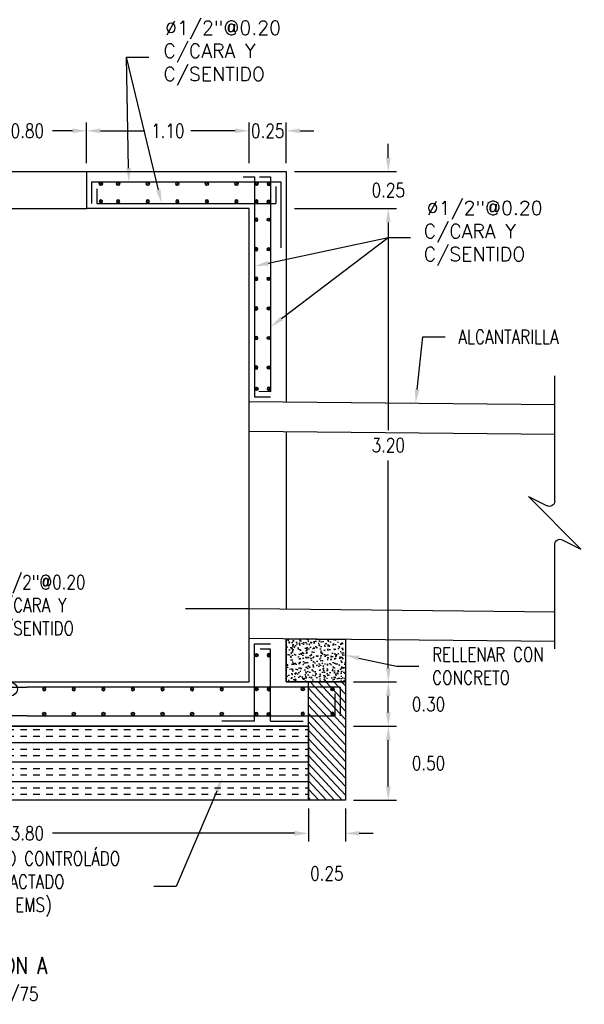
# Model space of a CAD drawing. Header units: metres. Extents: x 724738 to 725866, y 9150075 to 9151285.
# Tile 7 of 16: x 725844.11 to 725847.92, y 9150084.53 to 9150091.18. Entities that reach past the tile are written whole.
import ezdxf
from ezdxf import colors
from ezdxf.entities.mleader import LeaderData, LeaderLine
from ezdxf.enums import TextEntityAlignment as Align
from ezdxf.math import Vec2, Vec3

# ---------------------------------------------------------------- set-up
doc = ezdxf.new("R2010")
doc.units = ezdxf.units.M
doc.linetypes.add('DASHED', pattern=[0.75, 0.5, -0.25])
for name, color, linetype in [('02v', 2, 'Continuous'), ('08', 8, 'Continuous'), ('Acero', 7, 'Continuous'), ('AIR.A3_NOTAS', 7, 'Continuous'), ('AIR.A3_SUB-TITULOS', 4, 'Continuous'), ('AIR.A3_TITULOS', 6, 'Continuous'), ('Layer1 (.05)', 8, 'Continuous'), ('Layer2 (.10)', 1, 'Continuous'), ('Layer5 (.15)', 4, 'Continuous')]:
    doc.layers.add(name, color=color, linetype=linetype)
doc.styles.add('AIR-Simplex.(0.80)', font='simplex.shx', dxfattribs={"width": 0.8})
doc.styles.add('SIMPLEX', font='simplex.shx')
doc.dimstyles.new('AIR-75 (A3)_HORIZ', dxfattribs={"dimscale": 0.075, "dimtxt": 1.25, "dimasz": 1.25, "dimexe": 0.75, "dimexo": 0.75, "dimgap": 0.75, "dimtad": 0, "dimtih": 1, "dimtoh": 1, "dimzin": 1, "dimdsep": 46, "dimtxsty": 'AIR-Simplex.(0.80)', "dimcen": 0.75, "dimdle": 1.5, "dimclrd": 1, "dimclre": 1, "dimclrt": 7, "dimadec": 0, "dimazin": 0, "dimtfac": 1, "dimtofl": 0, "dimtmove": 2, "dimatfit": 3, "dimfxl": 1.5, "dimtolj": 1, "dimtzin": 1, "dimarcsym": 0})

# ---------------------------------------------------------------- blocks, each defined once
blk = doc.blocks.new('*U396')
for p, q in [((0, 1.03), (0, 6.985)), ((-1.25, -1.25), (1.25, 1.25)), ((1.25, 1.25), (0.362, 0.806)), ((-0.362, -0.806), (-1.25, -1.25)), ((0, -5.978), (0, -1.03))]:
    blk.add_line(p, q)
for centre, start, end in [((0.25, 1.03), 180, 296.5651), ((-0.25, -1.03), 360, 116.5651)]:
    blk.add_arc(centre, 0.25, start, end)
blk = doc.blocks.new('*D465')
at = {"color": 1, "lineweight": -2, "transparency": 16777216}
for p, q in [((725843.7578, 9150090.2133), (725843.7578, 9150090.4895)), ((725844.5578, 9150090.2133), (725844.5578, 9150090.4895)), ((725843.8516, 9150090.4332), (725843.9873, 9150090.4332)), ((725844.4641, 9150090.4332), (725844.3283, 9150090.4332))]:
    blk.add_line(p, q, dxfattribs=at)
at = {"color": 1, "transparency": 16777216}
for points in [[(725843.8516, 9150090.4489), (725843.8516, 9150090.4176), (725843.7578, 9150090.4332)], [(725844.4641, 9150090.4489), (725844.4641, 9150090.4176), (725844.5578, 9150090.4332)]]:
    blk.add_solid(points, dxfattribs=at)
at = {"layer": 'Defpoints', "color": 0, "transparency": 16777216}
for p in [(725844.5578, 9150090.4332), (725843.7578, 9150090.1571), (725844.5578, 9150090.1571)]:
    blk.add_point(p, dxfattribs=at)
at = {"color": 7, "transparency": 16777216, "insert": (725844.1578, 9150090.4332), "char_height": 0.09375, "attachment_point": 5, "style": 'AIR-Simplex.(0.80)'}
blk.add_mtext('\\A1;0.80', dxfattribs=at)
blk = doc.blocks.new('*D453')
at = {"color": 1, "lineweight": -2, "transparency": 16777216}
for p, q in [((725844.5578, 9150090.2133), (725844.5578, 9150090.4895)), ((725845.6578, 9150090.2133), (725845.6578, 9150090.4895)), ((725844.6516, 9150090.4332), (725844.9516, 9150090.4332)), ((725845.5641, 9150090.4332), (725845.2641, 9150090.4332))]:
    blk.add_line(p, q, dxfattribs=at)
at = {"color": 1, "transparency": 16777216}
for points in [[(725844.6516, 9150090.4489), (725844.6516, 9150090.4176), (725844.5578, 9150090.4332)], [(725845.5641, 9150090.4489), (725845.5641, 9150090.4176), (725845.6578, 9150090.4332)]]:
    blk.add_solid(points, dxfattribs=at)
at = {"layer": 'Defpoints', "color": 0, "transparency": 16777216}
for p in [(725845.6578, 9150090.4332), (725844.5578, 9150090.1571), (725845.6578, 9150090.1571)]:
    blk.add_point(p, dxfattribs=at)
at = {"color": 7, "transparency": 16777216, "insert": (725845.1078, 9150090.4332), "char_height": 0.09375, "attachment_point": 5, "style": 'AIR-Simplex.(0.80)'}
blk.add_mtext('\\A1;1.10', dxfattribs=at)
blk = doc.blocks.new('*D454')
at = {"color": 1, "lineweight": -2, "transparency": 16777216}
for p, q in [((725845.6578, 9150090.2133), (725845.6578, 9150090.4895)), ((725845.9078, 9150090.2133), (725845.9078, 9150090.4895)), ((725845.5641, 9150090.4332), (725845.4703, 9150090.4332)), ((725846.0016, 9150090.4332), (725846.0953, 9150090.4332))]:
    blk.add_line(p, q, dxfattribs=at)
at = {"color": 1, "transparency": 16777216}
for points in [[(725845.5641, 9150090.4489), (725845.5641, 9150090.4176), (725845.6578, 9150090.4332)], [(725846.0016, 9150090.4489), (725846.0016, 9150090.4176), (725845.9078, 9150090.4332)]]:
    blk.add_solid(points, dxfattribs=at)
at = {"layer": 'Defpoints', "color": 0, "transparency": 16777216}
for p in [(725845.9078, 9150090.4332), (725845.6578, 9150090.1571), (725845.9078, 9150090.1571)]:
    blk.add_point(p, dxfattribs=at)
at = {"color": 7, "transparency": 16777216, "insert": (725845.7828, 9150090.4323), "char_height": 0.09375, "attachment_point": 5, "style": 'AIR-Simplex.(0.80)'}
blk.add_mtext('\\A1;0.25', dxfattribs=at)
blk = doc.blocks.new('_DotBlank')
at = {"color": 0, "linetype": 'ByBlock', "lineweight": -2}
blk.add_line((-0.5, 0), (-1, 0), dxfattribs=at)
blk.add_circle((0, 0), 0.5, dxfattribs=at)
blk = doc.blocks.new('A1-T-PLANTA (2)')
at = {"layer": 'AIR.A3_NOTAS', "style": 'AIR-Simplex.(0.80)', "width": 0.8}
blk.add_attdef('NOTAS', text='', height=1.25, dxfattribs=at).set_placement((0.069, -2.7), align=Align.MIDDLE_CENTER)
at = {"layer": 'AIR.A3_SUB-TITULOS', "style": 'AIR-Simplex.(0.80)', "width": 0.8}
blk.add_attdef('SUBTÍTULO', text='', height=1.5, dxfattribs=at).set_placement((0, 0), align=Align.MIDDLE_CENTER)
at = {"layer": 'AIR.A3_TITULOS', "style": 'AIR-Simplex.(0.80)', "width": 0.8}
blk.add_attdef('TÍTULO', text='', height=1.75, dxfattribs=at).set_placement((0, 2.959), align=Align.MIDDLE_CENTER)
blk = doc.blocks.new('acero_arm')
at = {"layer": 'Acero', "color": 2, "const_width": 0.0094}
blk.add_lwpolyline([(0, 0.0066, -1), (0, -0.0066, -1)], format="xyb", close=True, dxfattribs=at)
at = {"layer": 'Acero', "color": 7}
blk.add_circle((0, 0), 0.0112, dxfattribs=at)
blk = doc.blocks.new('*U406')
at = {"layer": 'Acero', "color": 7}
blk.add_blockref('acero_arm', (0, 0), dxfattribs=at)
blk = doc.blocks.new('*U407')
at = {"layer": '02v', "color": 0, "linetype": 'ByBlock', "lineweight": -2, "transparency": 16777216}
blk.add_blockref('*U406', (0, 0), dxfattribs=at)
blk = doc.blocks.new('*U408')
at = {"layer": 'Acero', "color": 7}
blk.add_blockref('acero_arm', (0, 0), dxfattribs=at)
blk = doc.blocks.new('*U409')
at = {"layer": '02v', "color": 0, "linetype": 'ByBlock', "lineweight": -2, "transparency": 16777216}
blk.add_blockref('*U408', (0, 0), dxfattribs=at)
blk = doc.blocks.new('*U410')
at = {"layer": 'Acero', "color": 7}
blk.add_blockref('acero_arm', (0, 0), dxfattribs=at)
blk = doc.blocks.new('*U411')
at = {"layer": '02v', "color": 0, "linetype": 'ByBlock', "lineweight": -2, "transparency": 16777216}
blk.add_blockref('*U410', (0, 0), dxfattribs=at)
blk = doc.blocks.new('*U412')
at = {"layer": 'Acero', "color": 7}
blk.add_blockref('acero_arm', (0, 0), dxfattribs=at)
blk = doc.blocks.new('*U413')
at = {"layer": '02v', "color": 0, "linetype": 'ByBlock', "lineweight": -2, "transparency": 16777216}
blk.add_blockref('*U412', (0, 0), dxfattribs=at)
blk = doc.blocks.new('*U418')
at = {"layer": 'Acero', "color": 7}
blk.add_blockref('acero_arm', (0, 0), dxfattribs=at)
blk = doc.blocks.new('*U419')
at = {"layer": '02v', "color": 0, "linetype": 'ByBlock', "lineweight": -2, "transparency": 16777216}
for p in [(0, 1), (0, 0.8), (0, 0.6), (0, 0.4), (0, 0.2), (0, 0)]:
    blk.add_blockref('*U418', p, dxfattribs=at)
blk = doc.blocks.new('*U414')
at = {"layer": 'Acero', "color": 7}
blk.add_blockref('acero_arm', (0, 0), dxfattribs=at)
blk = doc.blocks.new('*U415')
at = {"layer": '02v', "color": 0, "linetype": 'ByBlock', "lineweight": -2, "transparency": 16777216}
for p in [(0, 0.2), (0, 0)]:
    blk.add_blockref('*U414', p, dxfattribs=at)
blk = doc.blocks.new('*U416')
at = {"layer": 'Acero', "color": 7}
blk.add_blockref('acero_arm', (0, 0), dxfattribs=at)
blk = doc.blocks.new('*U417')
at = {"layer": '02v', "color": 0, "linetype": 'ByBlock', "lineweight": -2, "transparency": 16777216}
for p in [(0, 0.2), (0, 0)]:
    blk.add_blockref('*U416', p, dxfattribs=at)
blk = doc.blocks.new('*U420')
at = {"layer": 'Acero', "color": 7}
blk.add_blockref('acero_arm', (0, 0), dxfattribs=at)
blk = doc.blocks.new('*U421')
at = {"layer": '02v', "color": 0, "linetype": 'ByBlock', "lineweight": -2, "transparency": 16777216}
for p in [(0, 1.2), (0, 1), (0, 0.8), (0, 0.6), (0, 0.4), (0, 0.2), (0, 0)]:
    blk.add_blockref('*U420', p, dxfattribs=at)
blk = doc.blocks.new('*U422')
at = {"layer": 'Acero', "color": 7}
blk.add_blockref('acero_arm', (0, 0), dxfattribs=at)
blk = doc.blocks.new('*U423')
at = {"layer": '02v', "color": 0, "linetype": 'ByBlock', "lineweight": -2, "transparency": 16777216}
for p in [(0, 1.2), (0, 1), (0, 0.8), (0, 0.6), (0, 0.4), (0, 0.2), (0, 0)]:
    blk.add_blockref('*U422', p, dxfattribs=at)
blk = doc.blocks.new('*D456')
at = {"color": 1, "lineweight": -2, "transparency": 16777216}
for p, q in [((725846.3641, 9150086.4071), (725846.6544, 9150086.4071)), ((725846.5981, 9150086.0008), (725846.5981, 9150086.3133)), ((725846.3641, 9150085.9071), (725846.6544, 9150085.9071))]:
    blk.add_line(p, q, dxfattribs=at)
at = {"color": 1, "transparency": 16777216}
for points in [[(725846.5825, 9150086.3133), (725846.6137, 9150086.3133), (725846.5981, 9150086.4071)], [(725846.5825, 9150086.0008), (725846.6137, 9150086.0008), (725846.5981, 9150085.9071)]]:
    blk.add_solid(points, dxfattribs=at)
at = {"layer": 'Defpoints', "color": 0, "transparency": 16777216}
for p in [(725846.3078, 9150086.4071), (725846.5981, 9150086.4071), (725846.3078, 9150085.9071)]:
    blk.add_point(p, dxfattribs=at)
at = {"color": 7, "transparency": 16777216, "insert": (725846.87, 9150086.1571), "char_height": 0.09375, "attachment_point": 5, "style": 'AIR-Simplex.(0.80)'}
blk.add_mtext('\\A1;0.50', dxfattribs=at)
blk = doc.blocks.new('*D457')
at = {"color": 1, "lineweight": -2, "transparency": 16777216}
for p, q in [((725846.0578, 9150085.8508), (725846.0578, 9150085.6273)), ((725846.3078, 9150085.8508), (725846.3078, 9150085.6273)), ((725845.9641, 9150085.6836), (725845.8703, 9150085.6836)), ((725846.4016, 9150085.6836), (725846.4953, 9150085.6836))]:
    blk.add_line(p, q, dxfattribs=at)
at = {"color": 1, "transparency": 16777216}
for points in [[(725845.9641, 9150085.6992), (725845.9641, 9150085.668), (725846.0578, 9150085.6836)], [(725846.4016, 9150085.6992), (725846.4016, 9150085.668), (725846.3078, 9150085.6836)]]:
    blk.add_solid(points, dxfattribs=at)
at = {"layer": 'Defpoints', "color": 0, "transparency": 16777216}
for p in [(725846.0578, 9150085.9071), (725846.3078, 9150085.9071), (725846.0578, 9150085.6836)]:
    blk.add_point(p, dxfattribs=at)
at = {"color": 7, "transparency": 16777216, "insert": (725846.1828, 9150085.4117), "char_height": 0.09375, "attachment_point": 5, "style": 'AIR-Simplex.(0.80)'}
blk.add_mtext('\\A1;0.25', dxfattribs=at)
blk = doc.blocks.new('*D458')
at = {"color": 1, "lineweight": -2, "transparency": 16777216}
for p, q in [((725846.3641, 9150086.7071), (725846.6544, 9150086.7071)), ((725846.5981, 9150086.5008), (725846.5981, 9150086.6133)), ((725846.3641, 9150086.4071), (725846.6544, 9150086.4071))]:
    blk.add_line(p, q, dxfattribs=at)
at = {"color": 1, "transparency": 16777216}
for points in [[(725846.5825, 9150086.6133), (725846.6137, 9150086.6133), (725846.5981, 9150086.7071)], [(725846.5825, 9150086.5008), (725846.6137, 9150086.5008), (725846.5981, 9150086.4071)]]:
    blk.add_solid(points, dxfattribs=at)
at = {"layer": 'Defpoints', "color": 0, "transparency": 16777216}
for p in [(725846.3078, 9150086.7071), (725846.5981, 9150086.7071), (725846.3078, 9150086.4071)]:
    blk.add_point(p, dxfattribs=at)
at = {"color": 7, "transparency": 16777216, "insert": (725846.87, 9150086.5571), "char_height": 0.09375, "attachment_point": 5, "style": 'AIR-Simplex.(0.80)'}
blk.add_mtext('\\A1;0.30', dxfattribs=at)
blk = doc.blocks.new('*D459')
at = {"color": 1, "lineweight": -2, "transparency": 16777216}
for p, q in [((725845.9641, 9150089.9071), (725846.6544, 9150089.9071)), ((725846.5981, 9150089.8133), (725846.5981, 9150088.4102)), ((725846.5981, 9150086.8008), (725846.5981, 9150088.204)), ((725846.3641, 9150086.7071), (725846.6544, 9150086.7071))]:
    blk.add_line(p, q, dxfattribs=at)
at = {"color": 1, "transparency": 16777216}
for points in [[(725846.5825, 9150089.8133), (725846.6137, 9150089.8133), (725846.5981, 9150089.9071)], [(725846.5825, 9150086.8008), (725846.6137, 9150086.8008), (725846.5981, 9150086.7071)]]:
    blk.add_solid(points, dxfattribs=at)
at = {"layer": 'Defpoints', "color": 0, "transparency": 16777216}
for p in [(725845.9078, 9150089.9071), (725846.5981, 9150089.9071), (725846.3078, 9150086.7071)]:
    blk.add_point(p, dxfattribs=at)
at = {"color": 7, "transparency": 16777216, "insert": (725846.5981, 9150088.3071), "char_height": 0.09375, "attachment_point": 5, "style": 'AIR-Simplex.(0.80)'}
blk.add_mtext('\\A1;3.20', dxfattribs=at)
blk = doc.blocks.new('*D460')
at = {"color": 1, "lineweight": -2, "transparency": 16777216}
for p, q in [((725846.5981, 9150090.2508), (725846.5981, 9150090.3446)), ((725845.9641, 9150090.1571), (725846.6544, 9150090.1571)), ((725845.9641, 9150089.9071), (725846.6544, 9150089.9071)), ((725846.5981, 9150089.8133), (725846.5981, 9150089.7196))]:
    blk.add_line(p, q, dxfattribs=at)
at = {"color": 1, "transparency": 16777216}
for points in [[(725846.5825, 9150090.2508), (725846.6137, 9150090.2508), (725846.5981, 9150090.1571)], [(725846.5825, 9150089.8133), (725846.6137, 9150089.8133), (725846.5981, 9150089.9071)]]:
    blk.add_solid(points, dxfattribs=at)
at = {"layer": 'Defpoints', "color": 0, "transparency": 16777216}
for p in [(725845.9078, 9150090.1571), (725846.5981, 9150090.1571), (725845.9078, 9150089.9071)]:
    blk.add_point(p, dxfattribs=at)
at = {"color": 7, "transparency": 16777216, "insert": (725846.5981, 9150090.0321), "char_height": 0.09375, "attachment_point": 5, "style": 'AIR-Simplex.(0.80)'}
blk.add_mtext('\\A1;0.25', dxfattribs=at)
blk = doc.blocks.new('*D462')
at = {"color": 1, "lineweight": -2, "transparency": 16777216}
for p, q in [((725842.2578, 9150085.8508), (725842.2578, 9150085.6273)), ((725846.0578, 9150085.8508), (725846.0578, 9150085.6273)), ((725842.3516, 9150085.6836), (725843.9873, 9150085.6836)), ((725845.9641, 9150085.6836), (725844.3283, 9150085.6836))]:
    blk.add_line(p, q, dxfattribs=at)
at = {"color": 1, "transparency": 16777216}
for points in [[(725842.3516, 9150085.6992), (725842.3516, 9150085.668), (725842.2578, 9150085.6836)], [(725845.9641, 9150085.6992), (725845.9641, 9150085.668), (725846.0578, 9150085.6836)]]:
    blk.add_solid(points, dxfattribs=at)
at = {"layer": 'Defpoints', "color": 0, "transparency": 16777216}
for p in [(725842.2578, 9150085.9071), (725846.0578, 9150085.9071), (725846.0578, 9150085.6836)]:
    blk.add_point(p, dxfattribs=at)
at = {"color": 7, "transparency": 16777216, "insert": (725844.1578, 9150085.6836), "char_height": 0.09375, "attachment_point": 5, "style": 'AIR-Simplex.(0.80)'}
blk.add_mtext('\\A1;3.80', dxfattribs=at)
blk = doc.blocks.new('*U436')
at = {"layer": 'Acero', "color": 7}
blk.add_blockref('acero_arm', (0, 0), dxfattribs=at)
blk = doc.blocks.new('*U437')
at = {"layer": '02v', "color": 0, "linetype": 'ByBlock', "lineweight": -2, "transparency": 16777216}
for p in [(0, 0.8), (0, 0.6), (0, 0.4), (0, 0.2), (0, 0)]:
    blk.add_blockref('*U436', p, dxfattribs=at)
blk = doc.blocks.new('*U438')
at = {"layer": 'Acero', "color": 7}
blk.add_blockref('acero_arm', (0, 0), dxfattribs=at)
blk = doc.blocks.new('*U439')
at = {"layer": '02v', "color": 0, "linetype": 'ByBlock', "lineweight": -2, "transparency": 16777216}
for p in [(0, 0.8), (0, 0.6), (0, 0.4), (0, 0.2), (0, 0)]:
    blk.add_blockref('*U438', p, dxfattribs=at)
blk = doc.blocks.new('*U450')
at = {"layer": 'Acero', "color": 7}
blk.add_blockref('acero_arm', (0, 0), dxfattribs=at)
blk = doc.blocks.new('*U433')
at = {"layer": '02v', "color": 0, "linetype": 'ByBlock', "lineweight": -2, "transparency": 16777216}
blk.add_blockref('*U450', (0, 0), dxfattribs=at)
blk = doc.blocks.new('*U434')
at = {"layer": 'Acero', "color": 7}
blk.add_blockref('acero_arm', (0, 0), dxfattribs=at)
blk = doc.blocks.new('*U435')
at = {"layer": '02v', "color": 0, "linetype": 'ByBlock', "lineweight": -2, "transparency": 16777216}
blk.add_blockref('*U434', (0, 0), dxfattribs=at)
blk = doc.blocks.new('*U440')
at = {"layer": 'Acero', "color": 7}
blk.add_blockref('acero_arm', (0, 0), dxfattribs=at)
blk = doc.blocks.new('*U441')
at = {"layer": '02v', "color": 0, "linetype": 'ByBlock', "lineweight": -2, "transparency": 16777216}
for p in [(0, 1), (0, 0.8), (0, 0.6), (0, 0.4), (0, 0.2), (0, 0)]:
    blk.add_blockref('*U440', p, dxfattribs=at)
blk = doc.blocks.new('*U466')
at = {"layer": 'Acero', "color": 7}
blk.add_blockref('acero_arm', (0, 0), dxfattribs=at)
blk = doc.blocks.new('*U467')
at = {"layer": '02v', "color": 0, "linetype": 'ByBlock', "lineweight": -2, "transparency": 16777216}
blk.add_blockref('*U466', (0, 0), dxfattribs=at)
blk = doc.blocks.new('*U468')
at = {"layer": 'Acero', "color": 7}
blk.add_blockref('acero_arm', (0, 0), dxfattribs=at)
blk = doc.blocks.new('*U469')
at = {"layer": '02v', "color": 0, "linetype": 'ByBlock', "lineweight": -2, "transparency": 16777216}
blk.add_blockref('*U468', (0, 0), dxfattribs=at)
blk = doc.blocks.new('*U470')
at = {"layer": 'Acero', "color": 7}
blk.add_blockref('acero_arm', (0, 0), dxfattribs=at)
blk = doc.blocks.new('*U471')
at = {"layer": '02v', "color": 0, "linetype": 'ByBlock', "lineweight": -2, "transparency": 16777216}
blk.add_blockref('*U470', (0, 0), dxfattribs=at)
blk = doc.blocks.new('*U472')
at = {"layer": 'Acero', "color": 7}
blk.add_blockref('acero_arm', (0, 0), dxfattribs=at)
blk = doc.blocks.new('*U473')
at = {"layer": '02v', "color": 0, "linetype": 'ByBlock', "lineweight": -2, "transparency": 16777216}
blk.add_blockref('*U472', (0, 0), dxfattribs=at)
blk = doc.blocks.new('*U474')
at = {"layer": 'Acero', "color": 7}
blk.add_blockref('acero_arm', (0, 0), dxfattribs=at)
blk = doc.blocks.new('*U475')
at = {"layer": '02v', "color": 0, "linetype": 'ByBlock', "lineweight": -2, "transparency": 16777216}
blk.add_blockref('*U474', (0, 0), dxfattribs=at)
blk = doc.blocks.new('*U476')
at = {"layer": 'Acero', "color": 7}
blk.add_blockref('acero_arm', (0, 0), dxfattribs=at)
blk = doc.blocks.new('*U477')
at = {"layer": '02v', "color": 0, "linetype": 'ByBlock', "lineweight": -2, "transparency": 16777216}
blk.add_blockref('*U476', (0, 0), dxfattribs=at)
blk = doc.blocks.new('*U478')
at = {"layer": 'Acero', "color": 7}
blk.add_blockref('acero_arm', (0, 0), dxfattribs=at)
blk = doc.blocks.new('*U479')
at = {"layer": '02v', "color": 0, "linetype": 'ByBlock', "lineweight": -2, "transparency": 16777216}
blk.add_blockref('*U478', (0, 0), dxfattribs=at)
blk = doc.blocks.new('*U480')
at = {"layer": 'Acero', "color": 7}
blk.add_blockref('acero_arm', (0, 0), dxfattribs=at)
blk = doc.blocks.new('*U481')
at = {"layer": '02v', "color": 0, "linetype": 'ByBlock', "lineweight": -2, "transparency": 16777216}
blk.add_blockref('*U480', (0, 0), dxfattribs=at)

msp = doc.modelspace()

# ---------------------------------------------------------------- hatches: boundary and pattern name
h = msp.add_hatch()
h.set_pattern_fill('AR-CONC', color=8, scale=0.0094)
h.set_pattern_definition([(50, (725846.142033, 9150086.88358), (0.067422, -0.005899), [0.00705, -0.07755]), (355, (725846.14203, 9150086.88358), (-0.013043, 0.070706), [0.00564, -0.06204]), (100.451, (725846.14765, 9150086.88309), (0.05438, 0.064807), [0.005992, -0.065907]), (46.184, (725846.14203, 9150086.90238), (0.10032, -0.015559), [0.010575, -0.116325]), (96.636, (725846.15039, 9150086.90109), (0.087858, 0.091567), [0.008987, -0.09886]), (351.184, (725846.14203, 9150086.90238), (0.087858, 0.091567), [0.00846, -0.09306]), (21, (725846.151433, 9150086.89768), (0.056109, -0.037846), [0.00705, -0.07755]), (326, (725846.15143, 9150086.89768), (0.022872, 0.068164), [0.00564, -0.06204]), (71.451, (725846.15611, 9150086.89453), (0.078981, 0.030318), [0.005992, -0.065907]), (37.5, (725846.142033, 9150086.883582), (0.001143, 0.031292), [0, -0.061288, 0, -0.06298, 0, -0.062275]), (7.5, (725846.142033, 9150086.883582), (0.0247285, 0.0370747), [0, -0.035908, 0, -0.059878, 0, -0.023735]), (327.5, (725846.12107, 9150086.883582), (0.0501793, -0.0021202), [0, -0.0235, 0, -0.07332, 0, -0.09729]), (317.5, (725846.11167, 9150086.88358), (0.0548195, 0.00941), [0, -0.03055, 0, -0.048692, 0, -0.06909])])
h.paths.add_polyline_path([(725846.3078, 9150086.7071), (725845.9078, 9150086.7071), (725845.9078, 9150086.9979), (725846.3078, 9150086.9939)])
h = msp.add_hatch()
h.set_pattern_fill('INSUL', color=8, scale=0.35)
h.set_pattern_definition([(0, (725843.93558, 9150086.03465), (0, 0.13125), []), (0, (725843.93558, 9150086.0784), (0, 0.13125), [0.04375, -0.04375]), (0, (725843.93558, 9150086.12215), (0, 0.13125), [0.04375, -0.04375])])
h.paths.add_polyline_path([(725842.2578, 9150086.4071), (725846.0578, 9150086.4071), (725846.0578, 9150085.9071), (725842.2578, 9150085.9071)])
at = {"layer": 'Layer1 (.05)'}
h = msp.add_hatch(dxfattribs=at)
h.set_pattern_fill('ANSI31', color=256, scale=0.31, angle=88)
h.set_pattern_definition([(133, (0.053882, 1.59514), (-0.02833995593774, -0.02642743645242), [])])
h.paths.add_polyline_path([(725846.3078, 9150085.9071), (725846.0578, 9150085.9071), (725846.0578, 9150086.7071), (725846.3078, 9150086.7071)])

# ---------------------------------------------------------------- linework, layer by layer
at = {"color": 8}
msp.add_lwpolyline([(725842.2578, 9150086.4071), (725846.0578, 9150086.4071), (725846.0578, 9150085.9071), (725842.2578, 9150085.9071)], close=True, dxfattribs=at)
at = {"layer": 'Layer1 (.05)', "linetype": 'DASHED', "ltscale": 3}
msp.add_line((725845.6578, 9150087.2004), (725845.6578, 9150088.4008), dxfattribs=at)
at = {"layer": 'Layer1 (.05)'}
for points in [[(725843.7578, 9150090.1571), (725844.5578, 9150090.1571)], [(725843.7578, 9150089.9071), (725844.5578, 9150089.9071)]]:
    msp.add_lwpolyline(points, dxfattribs=at)
at = {"layer": 'Layer1 (.05)', "linetype": 'DASHED', "ltscale": 3}
msp.add_lwpolyline([(725845.9078, 9150088.3983), (725845.9078, 9150087.1979)], dxfattribs=at)
at = {"layer": 'Layer1 (.05)', "ltscale": 0.1, "flags": 128}
msp.add_lwpolyline([(725845.6578, 9150087.2004), (725845.2274, 9150087.2004)], dxfattribs=at)
at = {"layer": 'Layer1 (.05)'}
for points in [[(725846.3078, 9150086.7071), (725845.9078, 9150086.7071), (725845.9078, 9150086.9979), (725846.3078, 9150086.9939)], [(725846.3078, 9150085.9071), (725846.0578, 9150085.9071), (725846.0578, 9150086.7071), (725846.3078, 9150086.7071)], [(725846.3078, 9150085.9071), (725846.0578, 9150085.9071), (725846.0578, 9150086.7071), (725846.3078, 9150086.7071)]]:
    msp.add_lwpolyline(points, close=True, dxfattribs=at)
at = {"layer": 'Layer2 (.10)', "ltscale": 0.1}
for p, q in [((725845.6578, 9150089.9071), (725844.5578, 9150089.9071)), ((725845.6578, 9150088.4005), (725845.6578, 9150089.9071)), ((725847.7258, 9150088.5801), (725845.6578, 9150088.6008)), ((725847.7258, 9150088.3801), (725845.6578, 9150088.4008)), ((725845.6578, 9150086.7071), (725845.6578, 9150087.2004)), ((725847.7258, 9150087.1797), (725845.6578, 9150087.2004)), ((725847.7258, 9150086.9797), (725845.6578, 9150087.0004)), ((725842.6578, 9150086.7071), (725845.6578, 9150086.7071))]:
    msp.add_line(p, q, dxfattribs=at)
for points in [[(725844.5578, 9150090.1571), (725844.5578, 9150089.9071)], [(725844.5578, 9150090.1571), (725845.9078, 9150090.1571), (725845.9078, 9150088.5983)], [(725845.9078, 9150086.9979), (725845.9078, 9150086.7071)], [(725845.9078, 9150086.7071), (725846.3078, 9150086.7071), (725846.3078, 9150085.9071), (725846.0578, 9150085.9071), (725846.0578, 9150086.4071)], [(725846.0578, 9150086.4071), (725842.2578, 9150086.4071)]]:
    msp.add_lwpolyline(points, dxfattribs=at)
at = {"layer": 'Layer5 (.15)', "ltscale": 0.1}
for p, q in [((725844.5928, 9150090.0871), (725845.8728, 9150090.0871)), ((725845.6178, 9150090.1221), (725845.6928, 9150090.1221)), ((725845.7278, 9150090.1221), (725845.8028, 9150090.1221)), ((725845.8728, 9150090.0871), (725845.8728, 9150089.6421)), ((725845.8378, 9150090.0571), (725845.8378, 9150089.9421)), ((725844.6278, 9150089.9421), (725845.8378, 9150089.9421)), ((725842.0428, 9150086.6721), (725844.1578, 9150086.6721)), ((725846.2728, 9150086.6721), (725844.1578, 9150086.6721)), ((725845.6928, 9150086.4421), (725845.4728, 9150086.4421)), ((725845.8028, 9150086.4421), (725846.0228, 9150086.4421))]:
    msp.add_line(p, q, dxfattribs=at)
at = {"layer": 'Layer5 (.15)', "ltscale": 0.1, "flags": 128}
for points in [[(725844.5928, 9150090.0871), (725844.5928, 9150089.9421)], [(725845.6928, 9150090.1221), (725845.6928, 9150088.6354), (725845.8028, 9150088.6354)], [(725845.8028, 9150090.1221), (725845.8028, 9150088.6693), (725845.7224, 9150088.6701)], [(725844.6278, 9150090.0407), (725844.6278, 9150089.9421)], [(725845.6928, 9150086.4421), (725845.6928, 9150086.965), (725845.8028, 9150086.965)], [(725845.8028, 9150086.4421), (725845.8028, 9150086.9289), (725845.7328, 9150086.9289)], [(725846.2728, 9150086.6721), (725846.2728, 9150086.4771)], [(725846.2378, 9150086.6299), (725846.2378, 9150086.4771)]]:
    msp.add_lwpolyline(points, dxfattribs=at)
at = {"layer": 'Layer5 (.15)', "ltscale": 0.1}
for points in [[(725844.1578, 9150086.4771), (725842.0778, 9150086.4771)], [(725844.1578, 9150086.4771), (725846.2378, 9150086.4771)]]:
    msp.add_lwpolyline(points, dxfattribs=at)

# ---------------------------------------------------------------- block references
at = {"color": 4}
ref = msp.add_blockref('A1-T-PLANTA (2)', (725843.9718, 9150084.8455), dxfattribs=dict(at, xscale=0.07499999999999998, yscale=0.07499999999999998, zscale=0.07499999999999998))
ref.add_attrib('PLANTA', 'SECCION A', dxfattribs={"layer": 'AIR.A3_SUB-TITULOS', "height": 0.1125, "style": 'AIR-Simplex.(0.80)', "width": 0.8}).set_placement((725843.9718, 9150084.8455), align=Align.TOP_CENTER)
ref.add_attrib('ESC. 1', 'ESC. 1/75', dxfattribs={"layer": 'AIR.A3_NOTAS', "height": 0.09375, "style": 'AIR-Simplex.(0.80)', "width": 0.8}).set_placement((725843.963, 9150084.6441), align=Align.TOP_CENTER)
at = {"layer": '02v'}
for name, p in [('*U433', (725844.655, 9150090.074)), ('*U407', (725845.7063, 9150090.074)), ('*U467', (725845.7063, 9150088.6895)), ('*U471', (725845.7063, 9150086.8877)), ('*U475', (725845.7063, 9150086.6584))]:
    msp.add_blockref(name, p, dxfattribs=at)
for name, p, rotation in [('*U437', (725844.772, 9150090.074), 270.0000000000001), ('*U413', (725845.7897, 9150089.955), 180), ('*U419', (725845.7897, 9150089.8323), 180), ('*U415', (725846.02, 9150086.6586), 270.0000000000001), ('*U423', (725845.472, 9150086.4905), 90.00000000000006), ('*U481', (725845.7897, 9150086.4898), 180)]:
    msp.add_blockref(name, p, dxfattribs=dict(at, rotation=rotation))
at = {"layer": '02v', "xscale": -1}
for name, p in [('*U409', (725845.7897, 9150090.074)), ('*U469', (725845.7897, 9150088.6895)), ('*U473', (725845.7897, 9150086.8877)), ('*U477', (725845.7897, 9150086.6584))]:
    msp.add_blockref(name, p, dxfattribs=at)
for name, p, rotation in [('*U435', (725844.655, 9150089.955), 180), ('*U439', (725844.772, 9150089.9555), 269.9999999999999), ('*U411', (725845.7063, 9150089.955), 180), ('*U441', (725845.7059, 9150089.8323), 180), ('*U421', (725845.472, 9150086.6586), 89.99999999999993), ('*U479', (725845.7063, 9150086.4898), 180), ('*U417', (725846.02, 9150086.4905), 269.9999999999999)]:
    msp.add_blockref(name, p, dxfattribs=dict(at, rotation=rotation))
at = {"layer": '08', "xscale": -0.1423367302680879, "yscale": 0.1423367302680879, "zscale": 0.1423367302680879}
msp.add_blockref('*U396', (725847.723, 9150087.7826), dxfattribs=at)

# ---------------------------------------------------------------- dimensions: what is measured, and where the dimension line sits
for base, p1, p2, picture, middle in [((725844.5578, 9150090.4332), (725843.7578, 9150090.1571), (725844.5578, 9150090.1571), '*D465', (725844.1578, 9150090.4332)), ((725845.6578, 9150090.4332), (725844.5578, 9150090.1571), (725845.6578, 9150090.1571), '*D453', (725845.1078, 9150090.4332))]:
    dim = msp.add_linear_dim(base=base, p1=p1, p2=p2, dimstyle='AIR-75 (A3)_HORIZ')
    dim.commit()
    dim.dimension.update_dxf_attribs({"geometry": picture, "text_midpoint": middle})
dim = msp.add_linear_dim(base=(725845.9078, 9150090.4332), p1=(725845.6578, 9150090.1571), p2=(725845.9078, 9150090.1571), dimstyle='AIR-75 (A3)_HORIZ')
dim.commit()
dim.dimension.update_dxf_attribs({"geometry": '*D454', "text_midpoint": (725845.7828, 9150090.4323), "dimtype": 160})
for base, p1, p2, picture, middle in [((725846.5981, 9150090.1571), (725845.9078, 9150089.9071), (725845.9078, 9150090.1571), '*D460', (725846.5981, 9150090.0321)), ((725846.5981, 9150089.9071), (725846.3078, 9150086.7071), (725845.9078, 9150089.9071), '*D459', (725846.5981, 9150088.3071)), ((725846.5981, 9150086.7071), (725846.3078, 9150086.4071), (725846.3078, 9150086.7071), '*D458', (725846.87, 9150086.5571))]:
    dim = msp.add_linear_dim(base=base, p1=p1, p2=p2, angle=270, dimstyle='AIR-75 (A3)_HORIZ')
    dim.commit()
    dim.dimension.update_dxf_attribs({"geometry": picture, "text_midpoint": middle})
for p1, p2, distance, picture, middle in [((725846.3078, 9150085.9071), (725846.3078, 9150086.4071), -0.2903, '*D456', (725846.87, 9150086.1571)), ((725842.2578, 9150085.9071), (725846.0578, 9150085.9071), -0.2235, '*D462', (725844.1578, 9150085.6836)), ((725846.3078, 9150085.9071), (725846.0578, 9150085.9071), 0.2235, '*D457', (725846.1828, 9150085.4117))]:
    dim = msp.add_aligned_dim(p1=p1, p2=p2, distance=distance, dimstyle='AIR-75 (A3)_HORIZ')
    dim.commit()
    dim.dimension.update_dxf_attribs({"geometry": picture, "text_midpoint": middle})

# ---------------------------------------------------------------- leaders
ml = msp.add_multileader_mtext('Standard')
ml.set_content('{\\C0;%%C1/2"@0.20 \\P\\pxql;C/CARA Y C/SENTIDO }', color=256, style='SIMPLEX')
ml.set_leader_properties(color=1, linetype='ByLayer', lineweight=-1)
ml.build(insert=Vec2(0, 0))
ml.multileader.update_dxf_attribs({"text_left_attachment_type": 2, "text_right_attachment_type": 2, "dogleg_length": 0.1, "arrow_head_size": 0.0937})
ctx = ml.context
ctx.base_point, ctx.char_height, ctx.arrow_head_size, ctx.landing_gap_size, ctx.plane_origin = Vec3(725844.9794, 9150090.931), 0.09375, 0.0937, 0.09, Vec3(725845.1031, 9150098.59)
ctx.left_attachment, ctx.right_attachment, ctx.text_align_type = 2, 2, 2
notes = []
notes.append((ctx, [(0, (1, 1, 0), (725844.8294, 9150090.931), (1, 0), 0.15, [(0, [(725845.0657, 9150089.9421)], 0, [])])]))
ctx.mtext.insert, ctx.mtext.width, ctx.mtext.alignment, ctx.mtext.flow_direction = Vec3(725845.873, 9150091.1766), 0.795569, 3, 5
ml = msp.add_multileader_mtext('Standard')
ml.set_content('{\\C0; }', color=256, style='SIMPLEX')
ml.set_leader_properties(color=1, linetype='ByLayer', lineweight=-1)
ml.build(insert=Vec2(0, 0))
ml.multileader.update_dxf_attribs({"text_left_attachment_type": 2, "text_right_attachment_type": 2, "dogleg_length": 0.1, "arrow_head_size": 0.0937})
ctx = ml.context
ctx.base_point, ctx.char_height, ctx.arrow_head_size, ctx.landing_gap_size, ctx.plane_origin = Vec3(725844.9794, 9150090.931), 0.09375, 0.0937, 0.09, Vec3(725845.023, 9150098.7078)
ctx.left_attachment, ctx.right_attachment, ctx.text_align_type = 2, 2, 2
notes.append((ctx, [(0, (1, 1, 0), (725844.8294, 9150090.931), (1, 0), 0.15, [(1, [(725844.8443, 9150090.0871)], 0, [])])]))
ctx.mtext.insert, ctx.mtext.alignment, ctx.mtext.flow_direction = Vec3(725845.1372, 9150090.9779), 3, 5
ml = msp.add_multileader_mtext('Standard')
ml.set_content('{\\C0;%%C1/2"@0.20 \\P\\pxql;C/CARA Y C/SENTIDO }', color=256, style='SIMPLEX')
ml.set_leader_properties(color=1, linetype='ByLayer', lineweight=-1)
ml.build(insert=Vec2(0, 0))
ml.multileader.update_dxf_attribs({"text_left_attachment_type": 2, "text_right_attachment_type": 2, "dogleg_length": 0.1, "arrow_head_size": 0.0937})
ctx = ml.context
ctx.base_point, ctx.char_height, ctx.arrow_head_size, ctx.landing_gap_size, ctx.plane_origin = Vec3(725846.7481, 9150089.7129), 0.09375, 0.0937, 0.09, Vec3(725846.6346, 9150097.1917)
ctx.left_attachment, ctx.right_attachment, ctx.text_align_type = 2, 2, 2
notes.append((ctx, [(0, (1, 1, 0), (725846.5981, 9150089.7129), (1, 0), 0.15, [(0, [(725845.6943, 9150089.5178)], 0, [])])]))
ctx.mtext.insert, ctx.mtext.width, ctx.mtext.alignment, ctx.mtext.flow_direction = Vec3(725847.6417, 9150089.9584), 0.804271, 3, 5
ml = msp.add_multileader_mtext('Standard')
ml.set_content('{\\C0; }', color=256, style='SIMPLEX')
ml.set_leader_properties(color=1, linetype='ByLayer', lineweight=-1)
ml.build(insert=Vec2(0, 0))
ml.multileader.update_dxf_attribs({"text_left_attachment_type": 2, "text_right_attachment_type": 2, "dogleg_length": 0.1, "arrow_head_size": 0.0937})
ctx = ml.context
ctx.base_point, ctx.char_height, ctx.arrow_head_size, ctx.landing_gap_size, ctx.plane_origin = Vec3(725846.7481, 9150089.7129), 0.09375, 0.0937, 0.09, Vec3(725846.5546, 9150097.3095)
ctx.left_attachment, ctx.right_attachment, ctx.text_align_type = 2, 2, 2
notes.append((ctx, [(0, (1, 1, 0), (725846.5981, 9150089.7129), (1, 0), 0.15, [(1, [(725845.8028, 9150089.1069)], 0, [])])]))
ctx.mtext.insert, ctx.mtext.alignment, ctx.mtext.flow_direction = Vec3(725846.906, 9150089.7597), 3, 5
ml = msp.add_multileader_mtext('Standard')
ml.set_content('{\\C0;ALCANTARILLA}', color=256, style='AIR-Simplex.(0.80)')
ml.set_leader_properties(color=1, linetype='ByLayer', lineweight=-1)
ml.build(insert=Vec2(0, 0))
ml.multileader.update_dxf_attribs({"text_left_attachment_type": 2, "text_right_attachment_type": 2, "dogleg_length": 0.1, "arrow_head_size": 0.0937})
ctx = ml.context
ctx.base_point, ctx.char_height, ctx.arrow_head_size, ctx.landing_gap_size, ctx.plane_origin = Vec3(725846.9816, 9150089.0407), 0.09375, 0.0937, 0.09, Vec3(725847.5458, 9150096.3844)
ctx.left_attachment, ctx.right_attachment = 2, 2
notes.append((ctx, [(0, (1, 1, 0), (725846.8316, 9150089.0407), (1, 0), 0.15, [(0, [(725846.7831, 9150088.5914)], 0, [])])]))
ctx.mtext.insert, ctx.mtext.width, ctx.mtext.flow_direction = Vec3(725847.0716, 9150089.0875), 0.65808, 5
ml = msp.add_multileader_mtext('Standard')
ml.set_content('{\\C0;%%C1/2"@0.20 \\P\\pxql;C/CARA Y C/SENTIDO }', color=256, style='AIR-Simplex.(0.80)')
ml.set_leader_properties(color=1, linetype='ByLayer', lineweight=-1)
ml.set_arrow_properties(name='DOTBLANK')
ml.build(insert=Vec2(0, 0))
ml.multileader.update_dxf_attribs({"text_left_attachment_type": 2, "text_right_attachment_type": 2, "dogleg_length": 0.1, "arrow_head_size": 0.0937})
ctx = ml.context
ctx.base_point, ctx.char_height, ctx.arrow_head_size, ctx.landing_gap_size, ctx.plane_origin = Vec3(725843.834, 9150087.1833), 0.09375, 0.0937, 0.09, Vec3(725844.1707, 9150095.0848)
ctx.left_attachment, ctx.right_attachment = 2, 2
notes.append((ctx, [(0, (1, 1, 0), (725843.684, 9150087.1833), (1, 0), 0.15, [(1, [(725844.0436, 9150086.6586), (725843.6436, 9150086.4905)], 0, [])])]))
ctx.mtext.insert, ctx.mtext.width, ctx.mtext.flow_direction = Vec3(725843.924, 9150087.4288), 0.65808, 5
ml = msp.add_multileader_mtext('Standard')
ml.set_content('{\\C0;RELLENAR CON CONCRETO}', color=256, style='AIR-Simplex.(0.80)')
ml.set_leader_properties(color=1, linetype='ByLayer', lineweight=-1)
ml.build(insert=Vec2(0, 0))
ml.multileader.update_dxf_attribs({"text_left_attachment_type": 2, "text_right_attachment_type": 2, "dogleg_length": 0.1, "arrow_head_size": 0.0937})
ctx = ml.context
ctx.base_point, ctx.char_height, ctx.arrow_head_size, ctx.landing_gap_size, ctx.plane_origin = Vec3(725846.8044, 9150086.8142), 0.09375, 0.0937, 0.09, Vec3(725847.0704, 9150094.6435)
ctx.left_attachment, ctx.right_attachment = 2, 2
notes.append((ctx, [(0, (1, 1, 0), (725846.6544, 9150086.8142), (1, 0), 0.15, [(0, [(725846.3078, 9150086.8879)], 0, [])])]))
ctx.mtext.insert, ctx.mtext.width, ctx.mtext.flow_direction = Vec3(725846.8944, 9150086.9392), 0.941557, 5
ml = msp.add_multileader_mtext('Standard')
ml.set_content('{\\C0;RELLENO CONTROLÁDO Y COMPACTADO\\P(SEGÚN EMS) }', color=256, style='AIR-Simplex.(0.80)')
ml.set_leader_properties(color=1, linetype='ByLayer', lineweight=-1)
ml.build(insert=Vec2(0, 0))
ml.multileader.update_dxf_attribs({"text_left_attachment_type": 2, "text_right_attachment_type": 2, "dogleg_length": 0.1, "arrow_head_size": 0.0937})
ctx = ml.context
ctx.base_point, ctx.char_height, ctx.arrow_head_size, ctx.landing_gap_size, ctx.plane_origin = Vec3(725843.5547, 9150085.3231), 0.09375, 0.0937, 0.09, Vec3(725844.5707, 9150092.9745)
ctx.left_attachment, ctx.right_attachment = 2, 2
notes.append((ctx, [(0, (1, 1, 0), (725845.1633, 9150085.3231), (-1, 0), 0.15, [(0, [(725845.476, 9150086.0558)], 0, [])])]))
ctx.mtext.insert, ctx.mtext.width, ctx.mtext.flow_direction = Vec3(725843.6447, 9150085.5597), 1.324027, 5
for ctx, leaders in notes:
    for number, flags, end, landing, length, lines in leaders:
        leader = LeaderData()
        leader.index, (leader.has_last_leader_line, leader.has_dogleg_vector, leader.attachment_direction) = number, flags
        leader.last_leader_point, leader.dogleg_vector, leader.dogleg_length = Vec3(end), Vec3(landing), length
        for number, points, colour, breaks in lines:
            line = LeaderLine()
            line.index, line.vertices, line.color, line.breaks = number, Vec3.list(points), colors.encode_raw_color(colour), breaks
            leader.lines.append(line)
        ctx.leaders.append(leader)

doc.saveas('drawing.dxf')
